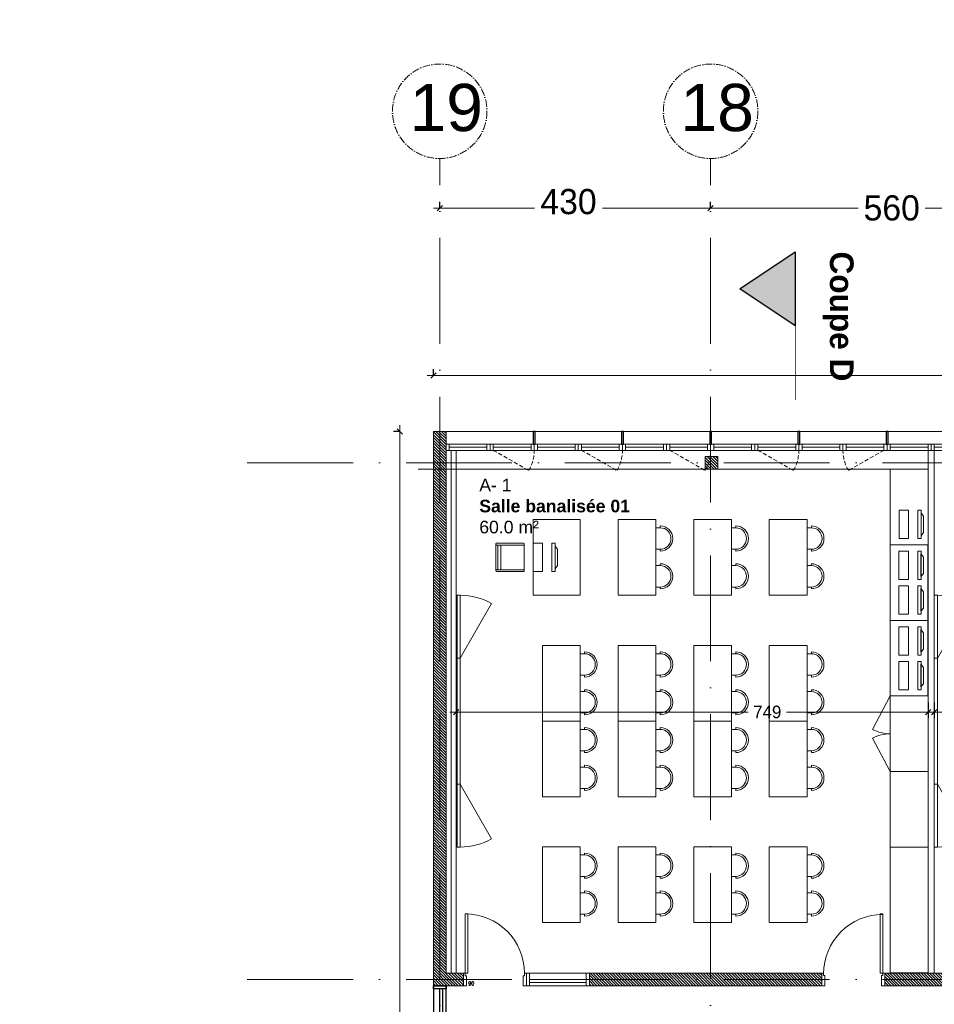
# Model space of a CAD drawing. Header units: centimetres. Extents: x 100159 to 225226, y -81380 to -23241.
# Tile 53 of 139: x 198723 to 200175, y -61098 to -59535. Entities that reach past the tile are written whole.
import ezdxf
from ezdxf.xclip import XClip

# ---------------------------------------------------------------- set-up
doc = ezdxf.new("R2010")
doc.units = ezdxf.units.CM
doc.header["$XCLIPFRAME"] = 2
for name, pattern in [('ACAD_ISO04W100', [30, 24, -3, 0, -3]), ('ACAD_ISO10W100', [18, 12, -3, 0, -3]), ('CACHE', [9.525, 6.35, -3.175])]:
    doc.linetypes.add(name, pattern=pattern)
doc.layers.get('0').update_dxf_attribs({"lineweight": 5})
for name, color, linetype, lineweight in [('10', 252, 'Continuous', 5), ('13', 251, 'Continuous', 9), ('17', 6, 'Continuous', 5), ('DDL- CLOISONS DOUBLAGES', 1, 'Continuous', 5), ('DDL- ISOLATION', 252, 'ISOLATION', 5), ('DDL- MENUISERIES INT', 51, 'Continuous', 5), ('DDL- STRUCTURE', 5, 'Continuous', 5), ('DDL-HAB-COTES', 161, 'Continuous', 9), ('DDL-HAB-MOBILIER', 252, 'Continuous', 9), ('DDL-HACHURES POCHAGE GRIS', 251, 'Continuous', 5), ('DDL-TRAIT AXES', 1, 'ACAD_ISO10W100', 5)]:
    doc.layers.add(name, color=color, linetype=linetype, lineweight=lineweight)
for name, color, linetype in [('18', 8, 'Continuous'), ('23', 63, 'Continuous'), ('44', 7, 'Continuous'), ('DDL-PLAN MASSE PAYSAGE', 7, 'Continuous'), ('DDL-TEXTE 01', 7, 'Continuous'), ('DDL-TRAIT  COUPE', 1, 'ACAD_ISO04W100')]:
    doc.layers.add(name, color=color, linetype=linetype)
doc.layers.add('GEL', color=113, linetype='Continuous', plot=False)
doc.styles.add('Century Gothic', font='GOTHIC.TTF')
doc.styles.add('COTA', font='romans.shx', dxfattribs={"width": 0.8})
doc.styles.get("Standard").update_dxf_attribs({"font": 'arial.ttf'})
doc.linetypes.add('ISOLATION', pattern='A,0.00254,-2.54,[134,ltypeshp.shx,S=2.54,R=0,X=-2.54,Y=0],-5.08,[134,ltypeshp.shx,S=2.54,R=180,X=2.54,Y=0],-2.54', length=10.16254)
doc.dimstyles.new('C100 cm', dxfattribs={"dimscale": 100, "dimtxt": 0.2, "dimasz": 0.085, "dimexe": 0.1, "dimexo": 0.0625, "dimgap": 0.09, "dimtad": 0, "dimdec": 0, "dimzin": 0, "dimdsep": 46, "dimtxsty": 'Century Gothic', "dimblk": 'OBLIQUE', "dimcen": 0.09, "dimdle": 0.1, "dimclrd": 256, "dimclrt": 256, "dimadec": 0, "dimazin": 0, "dimtfac": 1, "dimtdec": 0, "dimtofl": 0, "dimtmove": 2, "dimatfit": 2, "dimfxl": 0.15, "dimfxlon": 1, "dimtolj": 1, "dimtzin": 0, "dimlwd": -1, "dimarcsym": 0})
doc.dimstyles.new('portes', dxfattribs={"dimtxt": 6, "dimasz": 2.5, "dimexe": 1.25, "dimexo": 0.625, "dimtad": 1, "dimjust": 1, "dimtxsty": 'COTA', "dimblk": 'NONE', "dimcen": 2.5, "dimse1": 1, "dimse2": 1, "dimsd1": 1, "dimsd2": 1, "dimadec": 0, "dimazin": 0, "dimtfac": 1, "dimtix": 1, "dimtofl": 0, "dimtmove": 0, "dimatfit": 0, "dimldrblk": 'NONE', "dimfxl": 1, "dimarcsym": 0})
pattern_1 = [(135, (0, -2198.8527), (-2.24506403, -2.24506403), [])]

# ---------------------------------------------------------------- blocks, each defined once
blk = doc.blocks.new('*U171')
for p, q in [((20, -243.6), (0, -243.6)), ((10, -498.6), (10, -248.6)), ((15, -498.6), (15, -248.6)), ((0, -503.6), (20, -503.6))]:
    blk.add_line(p, q)
blk.add_lwpolyline([(20, -243.6), (0, -243.6), (0, -503.6), (20, -503.6)], close=True)
for points in [[(0, -248.6), (0, -243.6), (20, -243.6), (20, -248.6), (0, -248.6)], [(0, -503.6), (0, -498.6), (20, -498.6), (20, -503.6), (0, -503.6)]]:
    blk.add_lwpolyline(points)
blk = doc.blocks.new('A$C7FA553E3')
blk.add_lwpolyline([(0, 32), (70, 32), (70, 42), (0, 42)], close=True)
for points in [[(5, 32), (65, 32), (65, 42), (5, 42), (5, 32)], [(5, 37), (65, 37)]]:
    blk.add_lwpolyline(points)
at = {"linetype": 'CACHE'}
blk.add_lwpolyline([(5, 32), (61.5, 0)], dxfattribs=at)
blk.add_arc((6, 32), 64, 330.0443, 0.0023, dxfattribs=at)
blk = doc.blocks.new('A$C6C21683D')
blk.add_lwpolyline([(0, 0), (70, 0), (70, 10), (0, 10)], close=True)
for points in [[(5, 0), (65, 0), (65, 10), (5, 10), (5, 0)], [(5, 5), (65, 5)]]:
    blk.add_lwpolyline(points)
blk = doc.blocks.new('*D187')
at = {"layer": 'Defpoints', "color": 0, "transparency": 16777216}
for p in [(5, 0), (95, 0), (95, 0)]:
    blk.add_point(p, dxfattribs=at)
at = {"layer": 'GEL', "color": 0, "transparency": 16777216, "insert": (12.6, 3.6), "char_height": 6, "attachment_point": 5, "style": 'COTA'}
blk.add_mtext('90', dxfattribs=at)
blk = doc.blocks.new('_None')
blk = doc.blocks.new('*U219')
for p, q in [((20, -550), (0, -550)), ((10, -645), (10, -555)), ((15, -645), (15, -555)), ((0, -650), (20, -650))]:
    blk.add_line(p, q)
blk.add_lwpolyline([(20, -550), (0, -550), (0, -650), (20, -650)], close=True)
for points in [[(0, -555), (0, -550), (20, -550), (20, -555), (0, -555)], [(0, -650), (0, -645), (20, -645), (20, -650), (0, -650)]]:
    blk.add_lwpolyline(points)
blk = doc.blocks.new('*D189')
at = {"layer": 'Defpoints', "color": 0, "transparency": 16777216}
for p in [(5, 0), (95, 0), (95, 0)]:
    blk.add_point(p, dxfattribs=at)
at = {"layer": 'GEL', "color": 0, "transparency": 16777216, "insert": (12.6, 3.6), "char_height": 6, "attachment_point": 5, "style": 'COTA'}
blk.add_mtext('90', dxfattribs=at)
blk = doc.blocks.new('_Oblique')
at = {"color": 0, "linetype": 'ByBlock', "lineweight": -2}
blk.add_line((-0.5, -0.5), (0.5, 0.5), dxfattribs=at)
blk = doc.blocks.new('*D261')
at = {"layer": 'DDL-HAB-COTES', "color": 0, "lineweight": -2, "transparency": 16777216}
for p, q in [((199380.1, -60099.6), (199380.1, -60089.6)), ((204180.6, -60099.6), (204180.6, -60089.6))]:
    blk.add_line(p, q, dxfattribs=at)
at = {"layer": 'DDL-HAB-COTES', "transparency": 16777216}
for p, q in [((199370.1, -60099.6), (201883.4, -60099.6)), ((204190.6, -60099.6), (202021.7, -60099.6))]:
    blk.add_line(p, q, dxfattribs=at)
at = {"layer": 'Defpoints', "color": 0, "transparency": 16777216}
for p in [(204180.6, -60099.6), (199380.1, -60188.5), (204180.6, -60188.5)]:
    blk.add_point(p, dxfattribs=at)
at = {"layer": 'DDL-HAB-COTES', "transparency": 16777216, "xscale": 8.5, "yscale": 8.5, "zscale": 8.5, "rotation": 180}
blk.add_blockref('_Oblique', (199380.1, -60099.6), dxfattribs=at)
at = {"layer": 'DDL-HAB-COTES', "transparency": 16777216, "xscale": 8.5, "yscale": 8.5, "zscale": 8.5}
blk.add_blockref('_Oblique', (204180.6, -60099.6), dxfattribs=at)
at = {"layer": 'DDL-HAB-COTES', "lineweight": -3, "transparency": 16777216, "insert": (201952.6, -60099.6), "char_height": 40, "attachment_point": 5, "style": 'Century Gothic'}
blk.add_mtext('\\A1;4800', dxfattribs=at)
blk = doc.blocks.new('*D264')
at = {"layer": 'DDL-HAB-COTES', "color": 0, "lineweight": -2, "transparency": 16777216}
for p, q in [((199326.9, -60188.5), (199316.9, -60188.5)), ((199326.9, -62318.6), (199316.9, -62318.6))]:
    blk.add_line(p, q, dxfattribs=at)
at = {"layer": 'DDL-HAB-COTES', "transparency": 16777216}
for p, q in [((199326.9, -60178.5), (199326.9, -61147.1)), ((199326.9, -62328.6), (199326.9, -61285.1))]:
    blk.add_line(p, q, dxfattribs=at)
at = {"layer": 'Defpoints', "color": 0, "transparency": 16777216}
for p in [(199326.9, -60188.5), (199430.7, -60188.5), (199430.7, -62318.6)]:
    blk.add_point(p, dxfattribs=at)
at = {"layer": 'DDL-HAB-COTES', "transparency": 16777216, "xscale": 8.5, "yscale": 8.5, "zscale": 8.5}
for p, rotation in [((199326.9, -60188.5), 90), ((199326.9, -62318.6), 270)]:
    blk.add_blockref('_Oblique', p, dxfattribs=dict(at, rotation=rotation))
at = {"layer": 'DDL-HAB-COTES', "lineweight": -3, "transparency": 16777216, "insert": (199326.9, -61216.1), "char_height": 40, "attachment_point": 5, "rotation": 90, "style": 'Century Gothic'}
blk.add_mtext('\\A1;2130', dxfattribs=at)
blk = doc.blocks.new('A$C601B608D')
for p, q in [((5, 300), (54.9, 386.7)), ((5, 100), (54.9, 13.3))]:
    blk.add_line(p, q)
for points in [[(0, 300), (5, 300), (5, 400), (0, 400)], [(0, 100), (5, 100), (5, 300), (0, 300)], [(0, 0), (5, 0), (5, 100), (0, 100)]]:
    blk.add_lwpolyline(points, close=True)
for centre, start, end in [((5, 300), 60.0976, 90), ((5, 100), 270, 299.9024)]:
    blk.add_arc(centre, 100, start, end)
blk = doc.blocks.new('A$C41CC053D')
at = {"ltscale": 0.5}
for p, q in [((107.1, 63.3), (118.9, 98.4)), ((119.6, 100.3), (119.9, 101.2)), ((160, 85.6), (120.2, 99)), ((121.2, 101.8), (161.9, 88.1)), ((154, 86.6), (142.2, 51.5)), ((158.8, 85), (146.9, 49.9)), ((149.8, 48.9), (161.6, 84)), ((160, 85.6), (161, 85.3)), ((162.2, 85.9), (162.6, 86.9)), ((106.5, 61.4), (106.2, 60.5)), ((106.8, 59.2), (147.6, 45.5)), ((147.6, 48.6), (107.8, 62)), ((147.6, 48.6), (148.5, 48.3)), ((149.2, 47.1), (148.8, 46.1))]:
    blk.add_line(p, q, dxfattribs=at)
blk.add_lwpolyline([(118.9, 142.2), (80.7, 28.4), (9.6, 52.4), (47.9, 166.1)], close=True, dxfattribs=at)
for centre, start, end in [((119.9, 98.1), 71.3969, 161.3969), ((120.5, 99.9), 161.3969, 251.3969), ((120.8, 100.9), 71.3969, 161.3969), ((155, 86.2), 71.3969, 161.3969), ((159.7, 84.7), 71.3969, 161.3969), ((161.3, 86.2), 251.3969, 341.3969), ((160.6, 84.3), 341.3969, 71.3969), ((161.6, 87.2), 341.3969, 71.3969), ((108.1, 63), 161.3969, 251.3969), ((107.1, 60.1), 161.3969, 251.3969), ((107.5, 61.1), 71.3969, 161.3969), ((143.2, 51.2), 161.3969, 251.3969), ((147.9, 49.6), 161.3969, 251.3969), ((148.8, 49.3), 251.3969, 341.3969), ((148.2, 47.4), 341.3969, 71.3969), ((147.9, 46.4), 251.3969, 341.3969)]:
    blk.add_arc(centre, 1, start, end, dxfattribs=at)
blk = doc.blocks.new('A$C7DD83F9D')
at = {"ltscale": 0.5}
for p, q in [((20, 107), (20, 110)), ((20, 107), (26.8, 107)), ((26.8, 73), (26.8, 107)), ((20, 73), (26.8, 73)), ((20, 73), (20, 70)), ((20, 47), (20, 50)), ((20, 47), (26.8, 47)), ((26.8, 13), (26.8, 47)), ((20, 13), (26.8, 13)), ((20, 13), (20, 10))]:
    blk.add_line(p, q, dxfattribs=at)
at = {"linetype": 'Continuous', "flags": 128}
blk.add_lwpolyline([(26.8, 120), (26.8, 0), (86.8, 0), (86.8, 120), (26.8, 120)], dxfattribs=at)
at = {"ltscale": 0.5}
for centre, radius in [((20, 90), 20), ((20, 90), 17), ((20, 30), 20), ((20, 30), 17)]:
    blk.add_arc(centre, radius, 90, 270, dxfattribs=at)
blk = doc.blocks.new('A$C19797035')
at = {"linetype": 'Continuous'}
for points in [[(54.3, 32.9), (52.5, 28.2), (10.3, 43.6), (12, 48.3)], [(46.7, 39.9), (50, 34.4), (16.2, 46.7), (22.3, 48.8)], [(42.3, 0), (0, 15.4), (5.1, 29.5), (47.4, 14.1)]]:
    blk.add_lwpolyline(points, close=True, dxfattribs=at)
blk = doc.blocks.new('bloc 2 postes info')
at = {"layer": 'DDL-HAB-MOBILIER', "linetype": 'Continuous'}
blk.add_lwpolyline([(200800.7, -66224.9), (200920.7, -66224.9), (200920.7, -66164.9), (200800.7, -66164.9)], close=True, dxfattribs=at)
at = {"layer": 'DDL-HAB-MOBILIER', "rotation": 19.99999999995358}
for p in [(200816, -66225.4), (200871, -66225.4)]:
    blk.add_blockref('A$C19797035', p, dxfattribs=at)
blk = doc.blocks.new('armoire120')
at = {"layer": '13'}
blk.add_lwpolyline([(202579.7, -43308.5), (202579.7, -43188.5), (202639.7, -43188.5), (202639.7, -43308.5)], close=True, dxfattribs=at)
for points in [[(202639.7, -43188.5), (202667.7, -43241.5)], [(202639.7, -43308.5), (202667.7, -43255.4)]]:
    blk.add_lwpolyline(points, dxfattribs=at)
for centre, start, end in [((202639.7, -43188.5), 269.9999, 297.8405), ((202639.7, -43308.5), 62.1592, 89.9998)]:
    blk.add_arc(centre, 60, start, end, dxfattribs=at)
blk = doc.blocks.new('Lame 20x3')
blk.add_lwpolyline([(209069.8, -45704.2), (209069.8, -45724.2), (209072.8, -45724.2), (209072.8, -45704.2), (209069.8, -45704.2)])
blk = doc.blocks.new('*U368')
at = {"layer": '44'}
blk.add_blockref('Lame 20x3', (-209071.3, 45714.2), dxfattribs=at)
blk = doc.blocks.new('*U369')
at = {"color": 0, "linetype": 'ByBlock', "lineweight": -2, "transparency": 16777216}
for p in [(-4480, 0), (-4340, 0), (-4200, 0), (-4060, 0), (-3920, 0)]:
    blk.add_blockref('*U368', p, dxfattribs=at)
blk = doc.blocks.new('*D513')
at = {"layer": 'DDL-HAB-COTES', "color": 0, "lineweight": -2, "transparency": 16777216}
for p, q in [((199416.1, -60619), (199416.1, -60644)), ((200165.1, -60619), (200165.1, -60644))]:
    blk.add_line(p, q, dxfattribs=at)
at = {"layer": 'DDL-HAB-COTES', "transparency": 16777216}
for p, q in [((199406.1, -60634), (199879.7, -60634)), ((200175.1, -60634), (199940.3, -60634))]:
    blk.add_line(p, q, dxfattribs=at)
at = {"layer": 'Defpoints', "color": 0, "transparency": 16777216}
for p in [(199416.1, -60218.5), (200165.1, -60218.5), (200165.1, -60634)]:
    blk.add_point(p, dxfattribs=at)
at = {"layer": 'DDL-HAB-COTES', "transparency": 16777216, "xscale": 8.5, "yscale": 8.5, "zscale": 8.5, "rotation": 180}
blk.add_blockref('_Oblique', (199416.1, -60634), dxfattribs=at)
at = {"layer": 'DDL-HAB-COTES', "transparency": 16777216, "xscale": 8.5, "yscale": 8.5, "zscale": 8.5}
blk.add_blockref('_Oblique', (200165.1, -60634), dxfattribs=at)
at = {"layer": 'DDL-HAB-COTES', "lineweight": -3, "transparency": 16777216, "insert": (199910, -60634), "char_height": 20, "attachment_point": 5, "style": 'Century Gothic'}
blk.add_mtext('\\A1;749', dxfattribs=at)
blk = doc.blocks.new('*D514')
at = {"layer": 'DDL-HAB-COTES', "color": 0, "lineweight": -2, "transparency": 16777216}
for p, q in [((200175.1, -60619), (200175.1, -60644)), ((201005.1, -60619), (201005.1, -60644))]:
    blk.add_line(p, q, dxfattribs=at)
at = {"layer": 'DDL-HAB-COTES', "transparency": 16777216}
for p, q in [((200165.1, -60634), (200519.9, -60634)), ((201015.1, -60634), (200582.3, -60634))]:
    blk.add_line(p, q, dxfattribs=at)
at = {"layer": 'Defpoints', "color": 0, "transparency": 16777216}
for p in [(200175.1, -60218.5), (201005.1, -60218.5), (201005.1, -60634)]:
    blk.add_point(p, dxfattribs=at)
at = {"layer": 'DDL-HAB-COTES', "transparency": 16777216, "xscale": 8.5, "yscale": 8.5, "zscale": 8.5, "rotation": 180}
blk.add_blockref('_Oblique', (200175.1, -60634), dxfattribs=at)
at = {"layer": 'DDL-HAB-COTES', "transparency": 16777216, "xscale": 8.5, "yscale": 8.5, "zscale": 8.5}
blk.add_blockref('_Oblique', (201005.1, -60634), dxfattribs=at)
at = {"layer": 'DDL-HAB-COTES', "lineweight": -3, "transparency": 16777216, "insert": (200551.1, -60634), "char_height": 20, "attachment_point": 5, "style": 'Century Gothic'}
blk.add_mtext('\\A1;830', dxfattribs=at)
blk = doc.blocks.new('17.07 CADASTRE')
at = {"layer": '23'}
h = blk.add_hatch(dxfattribs=at)
h.set_pattern_fill('CROSS', color=9, scale=0.122312, angle=-74.5126)
h.set_pattern_definition([(285.487436, (-1752.3689, 119.6183), (0.95587097, -0.5410825), [0.38833935, -1.16501804]), (15.487436, (-1752.5042, 119.37936), (0.5410825, 0.95587097), [0.38833935, -1.16501804])])
h.paths.add_polyline_path([(296.556, 77.111), (237.111, 55.333), (234.333, 63.889), (230.222, 79.222), (287.333, 104.778), (286, 108.667), (283.764, 107.684), (283.586, 107.684), (284.556, 108.111), (281.778, 113.778), (279.556, 117), (276.889, 119.556), (274.222, 121.222), (271, 122.222), (267.222, 123.778), (264.111, 125.444), (253.889, 127.667), (249.222, 128.444), (241, 128.111), (233.111, 127.444), (216.889, 124.444), (201.667, 120.778), (176.222, 114.111), (165.556, 111.111), (124.556, 102.444), (122.333, 102.222), (76.778, 95.667), (65.222, 94.333), (35.444, 90.111), (31.667, 89.667), (13.222, 87.017), (13.222, 11), (305.953, 11), (306.333, 20.889), (306.457, 20.91), (306.778, 27.444), (306.556, 41.222), (304.889, 48.667)])
h.paths.add_polyline_path([(382.444, 188.112), (366.222, 179.889), (324.333, 156.222), (321.556, 150.111), (319.889, 143.222), (318.444, 140), (316.333, 136.444), (312.889, 132.222), (311, 129.556), (309.667, 127), (309.222, 124.889), (309.111, 121.556), (313, 67.111), (320.889, 34.556), (323.889, 23), (326.72, 11), (382.444, 11)])
h.paths.add_polyline_path([(114.441, 168.682), (114.556, 172.222), (114.765, 174.055), (114.889, 176.111), (115.444, 180), (117, 187), (119.807, 200.743), (131.778, 243.333), (132.667, 246.889), (134.333, 259.778), (123.889, 263.889), (95.589, 275.588), (95.778, 276.111), (116.444, 322.667), (114.867, 324.739), (110, 330.778), (101, 340.111), (94.778, 345.889), (88.111, 351.333), (84.333, 354.222), (77.667, 358.667), (70, 363), (64.667, 366.778), (62.667, 368.556), (61, 370.778), (59.667, 373.333), (57.444, 376.444), (55, 379.889), (50.444, 384.111), (47.778, 386.111), (42.889, 389.333), (34.778, 392.222), (29.778, 390.222), (28, 389.111), (23.444, 385.111), (19.596, 381.153), (45.333, 361.111), (41.87, 356.754), (41.556, 357), (39.111, 354), (13.222, 374.341), (13.222, 359.889), (17.111, 358.444), (17.556, 359.444), (21.111, 358), (20.778, 357), (22.556, 356.333), (22.889, 357.333), (29.222, 354.889), (26.333, 347.667), (22.889, 349), (21.556, 345.667), (17.889, 347.111), (18.556, 348.889), (13.222, 350.98), (13.222, 268.872), (22.444, 266.333), (20.333, 258.444), (13.222, 260.467), (13.222, 114.187), (18.444, 116), (18.889, 112.778), (28.889, 113.333), (38.667, 115.778), (41.333, 115.778), (59.333, 118.667), (82, 120.333), (98.222, 123.111), (115.889, 127.889), (114.889, 141.889), (114.853, 142.698), (114.556, 146.667), (114.435, 152.182), (114.222, 157), (114.259, 160.231), (114.222, 161.889), (114.123, 164.5), (114.333, 166.889)])
h.paths.add_polyline_path([(35.889, 199), (33.222, 200.111), (35, 204.222), (37.556, 203)], flags=16)
h.paths.add_polyline_path([(48.222, 318.556), (43.778, 319.556), (44.333, 321.778), (38.889, 323), (39, 323.778), (35, 324.667), (35.111, 325.333), (31.556, 326.111), (33.444, 334.667), (40.444, 333), (40.222, 332.111), (43.222, 331.444), (42.889, 330), (46, 329.333), (49, 342.556), (55.111, 337.444), (53, 328.556), (50.667, 329.111)], flags=16)
h.paths.add_polyline_path([(23.889, 322.556), (20.556, 323.222), (21.111, 326.222), (24.556, 325.556)], flags=16)
h.paths.add_polyline_path([(19.667, 324.111), (14.111, 325.222), (14.556, 327.889), (20.222, 326.778)], flags=16)
h.paths.add_polyline_path([(57.556, 349), (56.556, 349.778), (56, 349.111), (53.667, 350.778), (54, 351.444), (50.556, 354.111), (52.889, 357.333), (53.667, 356.889), (54.444, 358), (53.778, 358.556), (59.667, 366.333), (64.444, 362.556), (60.444, 357.111), (64.444, 353.778), (61.889, 350.556), (59.889, 352.111)], flags=16)
h.paths.add_polyline_path([(38.667, 373.444), (35.778, 375.889), (35.444, 375.556), (32.333, 378), (33.111, 379.111), (30, 381.444), (32.444, 384.778), (35.556, 382.222), (36, 382.889), (36.889, 382.333), (37.889, 383.667), (40.444, 381.444), (42.889, 384.667), (47.778, 380.889), (42.889, 374.556), (40.778, 376.222)], flags=16)
h.paths.add_polyline_path([(64.778, 393.222), (55, 404.111), (51.333, 405.889), (50, 405.222), (47.889, 404.556), (45.556, 404.556), (44.778, 404.667), (43.889, 405.111), (34.778, 392.222), (42.889, 389.333), (47.778, 386.111), (50.444, 384.111), (55, 379.889), (57.444, 376.444), (59.667, 373.333), (61, 370.778), (62.667, 368.556), (64.667, 366.778), (70, 363), (77.667, 358.667), (84.333, 354.222), (88.111, 351.333), (94.778, 345.889), (101, 340.111), (110, 330.778), (112.546, 327.619), (117, 349.111), (122, 359.222), (113.222, 363.667), (115.333, 367.889), (104.333, 373.444), (104.111, 373), (103.667, 373.222), (103.889, 373.667)])
h.paths.add_polyline_path([(60.667, 391.556), (67.111, 388.333), (66.333, 386.667), (70.778, 384.444), (67.333, 377.444), (61, 380.556), (61.667, 381.889), (57, 384.222)], flags=16)
h.paths.add_polyline_path([(56.111, 388.778), (44.667, 394.444), (48.111, 401.222), (52.444, 399.111), (52.556, 399.556), (55.444, 398.111), (53.889, 395), (58.111, 393)], flags=16)
h.paths.add_polyline_path([(74.333, 380.889), (79.667, 378.222), (80.333, 379.556), (83.444, 378.111), (79.333, 369.889), (70.889, 374.222)], flags=16)
h.paths.add_polyline_path([(87.444, 378.444), (92.444, 376), (90.556, 372.333), (90, 372.667), (88.556, 369.778), (93.889, 367.222), (90.667, 360.778), (81, 365.556)], flags=16)
h.paths.add_polyline_path([(97.444, 368.111), (107.667, 363.111), (104.556, 356.778), (94.333, 361.778)], flags=16)
h.paths.add_polyline_path([(109.222, 359.889), (112.444, 358.222), (111.778, 357), (113.222, 356.222), (114.444, 358.667), (117.667, 357), (111, 343.444), (106.667, 345.556), (108, 348.333), (104.444, 350.111)], flags=16)
h.paths.add_polyline_path([(138.333, 392.333), (139.444, 392.667), (142.289, 398.356), (133.889, 402.556), (137.222, 409.444), (142.667, 406.667), (143.556, 408.444), (146.6, 406.978), (147.111, 408), (146.954, 409.778), (132.144, 409.778), (130.222, 406), (122.667, 409.778), (88.627, 409.778), (92.222, 408), (85.444, 394.444), (81.667, 396.333), (82.667, 398.444), (80.556, 399.556), (81.667, 401.667), (77.444, 403.778), (80.481, 409.778), (77.236, 409.778), (74.889, 405), (69.444, 407.778), (69.889, 408.778), (67.857, 409.778), (56.288, 409.778), (58.444, 408.667), (64.444, 402), (64.889, 402.333), (65.111, 402), (64.778, 401.667), (68.222, 397.778), (70.667, 396.556), (71.667, 398.667), (76.333, 396.333), (75.333, 394.222), (83.333, 390.222), (84.333, 392.333), (89, 390), (88.222, 388.333), (88.556, 388.111), (88.444, 387.778), (96, 383.889), (97, 386), (105.444, 381.778), (104.444, 379.667), (118, 372.889), (119.063, 372.48), (121, 372.111), (123.444, 372.222), (123.333, 372.667), (123.778, 372.778), (123.889, 372.333), (124.556, 372.556), (126.503, 373.571), (127.437, 374.272), (128.105, 375.058), (128.808, 376.042), (120.778, 380.222), (120.889, 380.444), (117.444, 382.111), (119.889, 386.778), (123.222, 385.111), (123.778, 386.111), (131.912, 381.934), (136.222, 390.556), (136.417, 390.75), (136.556, 391), (137.444, 391.778)])
h.paths.add_polyline_path([(94.778, 396.222), (95.111, 397), (90.889, 399.111), (93, 403.333), (93.889, 402.889), (95.333, 405.667), (98, 404.333), (98.333, 405), (101.889, 403.111), (101.667, 402.556), (104.556, 401.111), (101.111, 394), (98.111, 395.556), (97.667, 394.667)], flags=16)
h.paths.add_polyline_path([(104.778, 389.444), (108.222, 396.333), (118.667, 391.222), (115.667, 385.222), (112.889, 386.556), (112.444, 385.667)], flags=16)
blk = doc.blocks.new('*D815')
at = {"layer": 'DDL-HAB-COTES', "color": 0, "lineweight": -2, "transparency": 16777216}
for p, q in [((199820.1, -59833.8), (199820.1, -59823.8)), ((200380.1, -59833.8), (200380.1, -59823.8))]:
    blk.add_line(p, q, dxfattribs=at)
at = {"layer": 'DDL-HAB-COTES', "transparency": 16777216}
for p, q in [((199810.1, -59833.8), (200054.2, -59833.8)), ((200390.1, -59833.8), (200160.7, -59833.8))]:
    blk.add_line(p, q, dxfattribs=at)
at = {"layer": 'Defpoints', "color": 0, "transparency": 16777216}
for p in [(199820.1, -59833.8), (199820.1, -60228.4), (200380.1, -60238.4)]:
    blk.add_point(p, dxfattribs=at)
at = {"layer": 'DDL-HAB-COTES', "transparency": 16777216, "xscale": 8.5, "yscale": 8.5, "zscale": 8.5, "rotation": 180}
blk.add_blockref('_Oblique', (199820.1, -59833.8), dxfattribs=at)
at = {"layer": 'DDL-HAB-COTES', "transparency": 16777216, "xscale": 8.5, "yscale": 8.5, "zscale": 8.5}
blk.add_blockref('_Oblique', (200380.1, -59833.8), dxfattribs=at)
at = {"layer": 'DDL-HAB-COTES', "lineweight": -3, "transparency": 16777216, "insert": (200107.5, -59833.8), "char_height": 40, "attachment_point": 5, "style": 'Century Gothic'}
blk.add_mtext('\\A1;560', dxfattribs=at)
blk = doc.blocks.new('*D816')
at = {"layer": 'DDL-HAB-COTES', "color": 0, "lineweight": -2, "transparency": 16777216}
for p, q in [((199390.1, -59833.8), (199390.1, -59823.8)), ((199820.1, -59833.8), (199820.1, -59823.8))]:
    blk.add_line(p, q, dxfattribs=at)
at = {"layer": 'DDL-HAB-COTES', "transparency": 16777216}
for p, q in [((199380.1, -59833.8), (199540.8, -59833.8)), ((199830.1, -59833.8), (199648.2, -59833.8))]:
    blk.add_line(p, q, dxfattribs=at)
at = {"layer": 'Defpoints', "color": 0, "transparency": 16777216}
for p in [(199390.1, -59833.8), (199820.1, -60099.6), (199390.1, -60188.5)]:
    blk.add_point(p, dxfattribs=at)
at = {"layer": 'DDL-HAB-COTES', "transparency": 16777216, "xscale": 8.5, "yscale": 8.5, "zscale": 8.5, "rotation": 180}
blk.add_blockref('_Oblique', (199390.1, -59833.8), dxfattribs=at)
at = {"layer": 'DDL-HAB-COTES', "transparency": 16777216, "xscale": 8.5, "yscale": 8.5, "zscale": 8.5}
blk.add_blockref('_Oblique', (199820.1, -59833.8), dxfattribs=at)
at = {"layer": 'DDL-HAB-COTES', "lineweight": -3, "transparency": 16777216, "insert": (199594.5, -59823.8), "char_height": 40, "attachment_point": 5, "style": 'Century Gothic'}
blk.add_mtext('\\A1;430', dxfattribs=at)
blk = doc.blocks.new('*U186')
blk.add_line((100, 20), (100, 0))
blk.add_lwpolyline([(3, 20), (3, 114), (7, 114), (7, 20)], close=True)
for points in [[(0, 0), (5, 0), (5, 16), (3, 16), (3, 20), (0, 20), (0, 20)], [(0, 20), (0, 0)], [(100, 0), (95, 0), (95, 16), (97, 16), (97, 20), (100, 20), (100, 20)]]:
    blk.add_lwpolyline(points)
blk.add_arc((3, 20), 94, 359.999971, 90.000029)
at = {"layer": 'GEL'}
dim = blk.add_linear_dim(base=(95, 0), p1=(5, 0), p2=(95, 0), dimstyle='portes', dxfattribs=at)
dim.commit()
dim.dimension.update_dxf_attribs({"geometry": '*D187', "text_midpoint": (12.636, 3.625)})
blk = doc.blocks.new('A$C530C723F')
at = {"layer": 'DDL- MENUISERIES INT'}
blk.add_blockref('*U186', (10, 0), dxfattribs=at)
at = {"layer": 'DDL- MENUISERIES INT', "rotation": 270}
blk.add_blockref('*U219', (760, 20), dxfattribs=at)
blk = doc.blocks.new('*U188')
blk.add_line((100, 20), (100, 0))
blk.add_lwpolyline([(3, 20), (3, 114), (7, 114), (7, 20)], close=True)
for points in [[(0, 0), (5, 0), (5, 16), (3, 16), (3, 20), (0, 20), (0, 20)], [(0, 20), (0, 0)], [(100, 0), (95, 0), (95, 16), (97, 16), (97, 20), (100, 20), (100, 20)]]:
    blk.add_lwpolyline(points)
blk.add_arc((3, 19.039), 94, 359.999971, 90.000029)
at = {"layer": 'GEL'}
dim = blk.add_linear_dim(base=(95, 0), p1=(5, 0), p2=(95, 0), dimstyle='portes', dxfattribs=at)
dim.commit()
dim.dimension.update_dxf_attribs({"geometry": '*D189', "text_midpoint": (12.636, 3.625)})

msp = doc.modelspace()

# ---------------------------------------------------------------- hatches: boundary and pattern name
at = {"layer": 'DDL-HACHURES POCHAGE GRIS'}
h = msp.add_hatch(dxfattribs=at)
h.set_pattern_fill('ANSI31', color=256, angle=90)
h.set_pattern_definition(pattern_1)
h.paths.add_polyline_path([(204160.6, -61048.5), (204160.6, -60188.5), (204180.6, -60188.5), (204180.6, -61068.5), (204133.6, -61068.5), (204133.6, -61048.5)])
h.paths.add_polyline_path([(199400.1, -61068.5), (199380.1, -61068.5), (199380.1, -60188.5), (199400.1, -60188.5), (199400.1, -61048.5), (199427.6, -61048.5), (199427.6, -61068.5), (199400.1, -61068.5)])
h.paths.add_polyline_path([(199996.4, -61068.5), (199627.6, -61068.5), (199627.6, -61048.5), (199996.4, -61048.5)])
h.paths.add_polyline_path([(200222.1, -61068.5), (200096.4, -61068.5), (200096.4, -61048.5), (200222.1, -61048.5)])
h.paths.add_polyline_path([(200643.7, -61068.5), (200322.1, -61068.5), (200322.1, -61048.5), (200643.7, -61048.5)])
h.paths.add_polyline_path([(200843.7, -61048.4), (200874.5, -61048.5), (200874.5, -61068.5), (200843.7, -61068.4)])
h.paths.add_polyline_path([(200974.5, -61068.5), (201001.8, -61068.5), (201001.8, -61048.5), (200974.5, -61048.5)])
h.paths.add_polyline_path([(201227.6, -61068.5), (201197.4, -61068.5), (201197.4, -61048.5), (201227.6, -61048.5)])
h.paths.add_polyline_path([(201733.6, -61048.5), (201427.6, -61048.5), (201427.6, -61068.5), (201733.6, -61068.5)])
h.paths.add_polyline_path([(201863.6, -61048.5), (201833.6, -61048.5), (201833.6, -61068.5), (201863.6, -61068.5)])
h.paths.add_polyline_path([(202445.1, -61048.5), (202063.6, -61048.5), (202063.6, -61068.5), (202445.1, -61068.5)])
h.paths.add_polyline_path([(202635.1, -61048.5), (202545.1, -61048.5), (202545.1, -61068.5), (202635.1, -61068.5)])
h.paths.add_polyline_path([(203215.1, -61048.5), (202835.1, -61048.5), (202835.1, -61068.5), (203215.1, -61068.5)])
h.paths.add_polyline_path([(203465.1, -61048.5), (203315.1, -61048.5), (203315.1, -61068.5), (203465.1, -61068.5)])
h.paths.add_polyline_path([(203931.6, -61048.5), (203565.1, -61048.5), (203565.1, -61068.5), (203931.6, -61068.5)])
edge = h.paths.add_edge_path()
edge.add_line((204160.6, -61068.5), (204160.6, -61068.5))
h = msp.add_hatch(dxfattribs=at)
h.set_pattern_fill('ANSI31', color=256, angle=90)
h.set_pattern_definition(pattern_1)
h.paths.add_polyline_path([(203731.3, -60228.5), (203751.3, -60228.5), (203751.3, -60248.5), (203731.3, -60248.5)])
h.paths.add_polyline_path([(203171.3, -60228.5), (203191.3, -60228.5), (203191.3, -60248.5), (203171.3, -60248.5)])
h.paths.add_polyline_path([(202611.3, -60228.5), (202631.3, -60228.5), (202631.3, -60248.5), (202611.3, -60248.5)])
h.paths.add_polyline_path([(202050, -60228.4), (202070, -60228.4), (202070, -60248.4), (202050, -60248.4)])
h.paths.add_polyline_path([(201491.3, -60228.4), (201511.3, -60228.4), (201511.3, -60248.4), (201491.3, -60248.4)])
h.paths.add_polyline_path([(200931.3, -60228.4), (200951.3, -60228.4), (200951.3, -60248.4), (200931.3, -60248.4)])
h.paths.add_polyline_path([(199811.3, -60228.5), (199831.3, -60228.5), (199831.3, -60248.5), (199811.3, -60248.5)])
h.paths.add_polyline_path([(200371.3, -60228.5), (200391.3, -60228.5), (200391.3, -60248.5), (200371.3, -60248.5)])
at = {"layer": 'DDL-TRAIT  COUPE', "ltscale": 30}
h = msp.add_hatch(color=256, dxfattribs=at)
h.dxf.hatch_style = 1
h.paths.add_polyline_path([(199954.3, -59903.1), (199954.3, -60020.8), (199866.6, -59962)])

# ---------------------------------------------------------------- linework, layer by layer
at = {"layer": '10'}
for points in [[(204161.6, -60188.5), (199401.6, -60188.5)], [(200165.1, -60248.5), (199355.7, -60248.5)]]:
    msp.add_lwpolyline(points, dxfattribs=at)
at = {"layer": 'DDL- CLOISONS DOUBLAGES'}
for p, q in [((200165.1, -60218.5), (200165.1, -61048.6)), ((200175.1, -61048.5), (200175.1, -60218.5))]:
    msp.add_line(p, q, dxfattribs=at)
at = {"layer": 'DDL- CLOISONS DOUBLAGES', "color": 10}
msp.add_lwpolyline([(199400.1, -60218.5), (199416.1, -60218.5), (199416.1, -61048.6), (199400.1, -61048.6)], close=True, dxfattribs=at)
at = {"layer": 'DDL- CLOISONS DOUBLAGES'}
for points in [[(200165.1, -60218.5), (200165.1, -61048.5)], [(200175.1, -60218.5), (200175.1, -61048.5)]]:
    msp.add_lwpolyline(points, dxfattribs=at)
at = {"layer": 'DDL- ISOLATION', "ltscale": 0.75}
msp.add_lwpolyline([(199408.1, -60218.5), (199408.1, -61048.6)], dxfattribs=at)
at = {"layer": 'DDL- STRUCTURE'}
msp.add_lwpolyline([(199400.1, -61068.5), (199380.1, -61068.5), (199380.1, -60188.5), (199400.1, -60188.5), (199400.1, -61048.5), (199427.6, -61048.5), (199427.6, -61068.5), (199400.1, -61068.5), (199400.1, -61068.5)], dxfattribs=at)
for points in [[(199811.3, -60228.5), (199831.3, -60228.5), (199831.3, -60248.5), (199811.3, -60248.5)], [(199996.4, -61068.5), (199627.6, -61068.5), (199627.6, -61048.5), (199996.4, -61048.5)], [(200222.1, -61068.5), (200096.4, -61068.5), (200096.4, -61048.5), (200222.1, -61048.5)]]:
    msp.add_lwpolyline(points, close=True, dxfattribs=at)
at = {"layer": 'DDL-HAB-MOBILIER', "linetype": 'Continuous'}
for points in [[(200105.1, -60248.5), (200105.1, -60368.5), (200165.1, -60368.5), (200165.1, -60248.5)], [(200165.1, -60728.5), (200165.1, -60848.5), (200105.1, -60848.5), (200105.1, -60728.5)], [(200165.1, -60848.5), (200165.1, -61048.3), (200105.1, -61048.3), (200105.1, -60848.5)]]:
    msp.add_lwpolyline(points, close=True, dxfattribs=at)
at = {"layer": 'DDL-TRAIT  COUPE', "ltscale": 30}
msp.add_lwpolyline([(199954.3, -59903.1), (199954.3, -60020.8), (199866.6, -59962), (199954.3, -59903.1)], dxfattribs=at)
at = {"layer": 'DDL-TRAIT  COUPE', "ltscale": 30, "const_width": 1}
msp.add_lwpolyline([(199954.3, -59903.1), (199954.3, -60138.6)], dxfattribs=at)
at = {"layer": 'DDL-TRAIT AXES', "ltscale": 14}
for p, q in [((199084.7, -60238.4), (208105.6, -60238.4)), ((199084.7, -61058.5), (208105.6, -61058.5))]:
    msp.add_line(p, q, dxfattribs=at)
for points in [[(199390.1, -63830.8), (199390.1, -59755.1)], [(199820.1, -63830.8), (199820.1, -59755.1)]]:
    msp.add_lwpolyline(points, dxfattribs=at)
at = {"layer": 'DDL-TRAIT AXES'}
for centre in [(199390.1, -59680.1), (199820.1, -59680.1)]:
    msp.add_circle(centre, 75, dxfattribs=at)

# ---------------------------------------------------------------- block references
at = {"linetype": 'Continuous'}
msp.add_blockref('*U369', (204020.1, -60198.5), dxfattribs=at)
at = {"layer": '10'}
for name, p, rotation in [('A$C41CC053D', (199605.6, -60275.8), 198.6030973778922), ('A$C19797035', (199523.7, -60371.3), 289.9999999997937), ('A$C7DD83F9D', (199640, -60648.5), 180), ('A$C7DD83F9D', (199760, -60648.5), 180), ('A$C7DD83F9D', (199880, -60648.5), 180), ('A$C7DD83F9D', (200000, -60648.5), 180), ('A$C7DD83F9D', (199640, -60848), 180), ('A$C7DD83F9D', (199760, -60848), 180), ('A$C7DD83F9D', (199880, -60848), 180), ('A$C7DD83F9D', (200000, -60848), 180)]:
    msp.add_blockref(name, p, dxfattribs=dict(at, rotation=rotation))
at = {"layer": '10', "xscale": -1}
for p in [(199760, -60448.5), (199880, -60448.5), (200000, -60448.5), (199640, -60648.5), (199760, -60648.5), (199880, -60648.5), (200000, -60648.5)]:
    msp.add_blockref('A$C7DD83F9D', p, dxfattribs=at)
at = {"layer": '10', "xscale": -1, "rotation": 180.0001190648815}
for p in [(199417.6, -60448.5), (200175.1, -60448.5)]:
    msp.add_blockref('A$C601B608D', p, dxfattribs=at)
at = {"layer": '17'}
for name, p in [('A$C6C21683D', (199400.1, -60218.5)), ('A$C7FA553E3', (199470.1, -60250.5)), ('A$C6C21683D', (199540.1, -60218.5)), ('A$C7FA553E3', (199610.1, -60250.5)), ('A$C6C21683D', (199680.1, -60218.5)), ('A$C7FA553E3', (199750.1, -60250.5)), ('A$C6C21683D', (199750.1, -60218.5)), ('A$C6C21683D', (199820.1, -60218.5)), ('A$C7FA553E3', (199890.1, -60250.5)), ('A$C6C21683D', (199960.1, -60218.5)), ('A$C6C21683D', (200100.1, -60218.5)), ('A$C6C21683D', (200170.1, -60218.5))]:
    msp.add_blockref(name, p, dxfattribs=at)
at = {"layer": '17', "xscale": -1}
msp.add_blockref('A$C7FA553E3', (200100.1, -60250.5), dxfattribs=at)
at = {"layer": '18'}
msp.add_blockref('*U171', (199380.1, -60825), dxfattribs=at)
at = {"layer": 'DDL- MENUISERIES INT'}
msp.add_blockref('A$C530C723F', (199417.6, -61068.6), dxfattribs=at)
at = {"layer": 'DDL- MENUISERIES INT', "xscale": -1}
msp.add_blockref('*U188', (200096.4, -61068.5), dxfattribs=at)
at = {"layer": 'DDL-HAB-MOBILIER', "rotation": 289.9999999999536}
msp.add_blockref('A$C19797035', (200104.6, -60318.8), dxfattribs=at)
at = {"layer": 'DDL-HAB-MOBILIER', "linetype": 'Continuous', "rotation": 270}
for p in [(266329.9, 140432.2), (266329.9, 140312.2)]:
    msp.add_blockref('bloc 2 postes info', p, dxfattribs=at)
at = {"layer": 'DDL-HAB-MOBILIER', "linetype": 'Continuous', "xscale": -1}
msp.add_blockref('armoire120', (402744.8, -17420), dxfattribs=at)
at = {"layer": 'DDL-PLAN MASSE PAYSAGE', "linetype": 'ByBlock'}
ref = msp.add_blockref('17.07 CADASTRE', (176094.2, -61986.4), dxfattribs=dict(at, xscale=106.2859075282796, yscale=106.2859075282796, zscale=106.2859075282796, rotation=344.5125640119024))
XClip(ref).set_block_clipping_path([(36.599704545, 85.9239172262), (419.7690201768, 192.095693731), (361.9471425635, 400.7723308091), (-21.2221730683, 294.6005543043)])

# ---------------------------------------------------------------- texts
at = {"layer": 'DDL-TEXTE 01', "insert": (199452.9, -60263.6), "char_height": 20, "attachment_point": 1}
msp.add_mtext_dynamic_manual_height_columns('A- 1\\P{\\fArial|b1|i0|c0|p34;Salle banalisée 01\\P}60.0 m²', width=460.179, gutter_width=40, heights=[0], dxfattribs=at)
at = {"layer": 'DDL-TRAIT  COUPE', "ltscale": 30, "insert": (200022.5, -59716.8), "char_height": 37.5, "attachment_point": 4, "rotation": 270}
msp.add_mtext_dynamic_manual_height_columns('\\pxqc;{\\fCentury Gothic|b1|i0|c0|p34;Coupe D}', width=578.114, gutter_width=0.974, heights=[198.3], dxfattribs=at)
at = {"layer": 'DDL-TRAIT AXES', "char_height": 75, "attachment_point": 1}
for s, insert in [('{\\fSwis721 Lt BT|b0|i0|c0|p34;19}', (199342.2, -59636.6)), ('{\\fSwis721 Lt BT|b0|i0|c0|p34;18}', (199772.2, -59636.6))]:
    msp.add_mtext_dynamic_manual_height_columns(s, width=107.612, gutter_width=12.5, heights=[0], dxfattribs=dict(at, insert=insert))

# ---------------------------------------------------------------- dimensions: what is measured, and where the dimension line sits
at = {"layer": 'DDL-HAB-COTES', "lineweight": -3}
for base, p1, p2, picture, middle in [((199390.1, -59833.8), (199820.1, -60099.6), (199390.1, -60188.5), '*D816', (199594.5, -59823.8)), ((199820.1, -59833.8), (200380.1, -60238.4), (199820.1, -60228.4), '*D815', (200107.5, -59833.8)), ((204180.5715, -60099.5713), (199380.0717, -60188.4958), (204180.5715, -60188.4958), '*D261', (201952.5618, -60099.5713))]:
    dim = msp.add_linear_dim(base=base, p1=p1, p2=p2, dimstyle='C100 cm', override={"dimtxt": 0.4, "dimfxl": 0}, dxfattribs=at)
    dim.commit()
    dim.dimension.update_dxf_attribs({"geometry": picture, "text_midpoint": middle, "dimtype": 160})
dim = msp.add_linear_dim(base=(199326.9, -60188.5), p1=(199430.7, -62318.6), p2=(199430.7, -60188.5), angle=90, dimstyle='C100 cm', override={"dimtxt": 0.4, "dimfxl": 0}, dxfattribs=at)
dim.commit()
dim.dimension.update_dxf_attribs({"geometry": '*D264', "text_midpoint": (199326.9, -61216.1), "dimtype": 160})
for base, p1, p2, picture, middle in [((200165.1, -60634), (199416.1, -60218.5), (200165.1, -60218.5), '*D513', (199910, -60634)), ((201005.1, -60634), (200175.1, -60218.5), (201005.1, -60218.5), '*D514', (200551.1, -60634))]:
    dim = msp.add_linear_dim(base=base, p1=p1, p2=p2, dimstyle='C100 cm', dxfattribs=at)
    dim.commit()
    dim.dimension.update_dxf_attribs({"geometry": picture, "text_midpoint": middle, "dimtype": 160})

doc.saveas('drawing.dxf')
